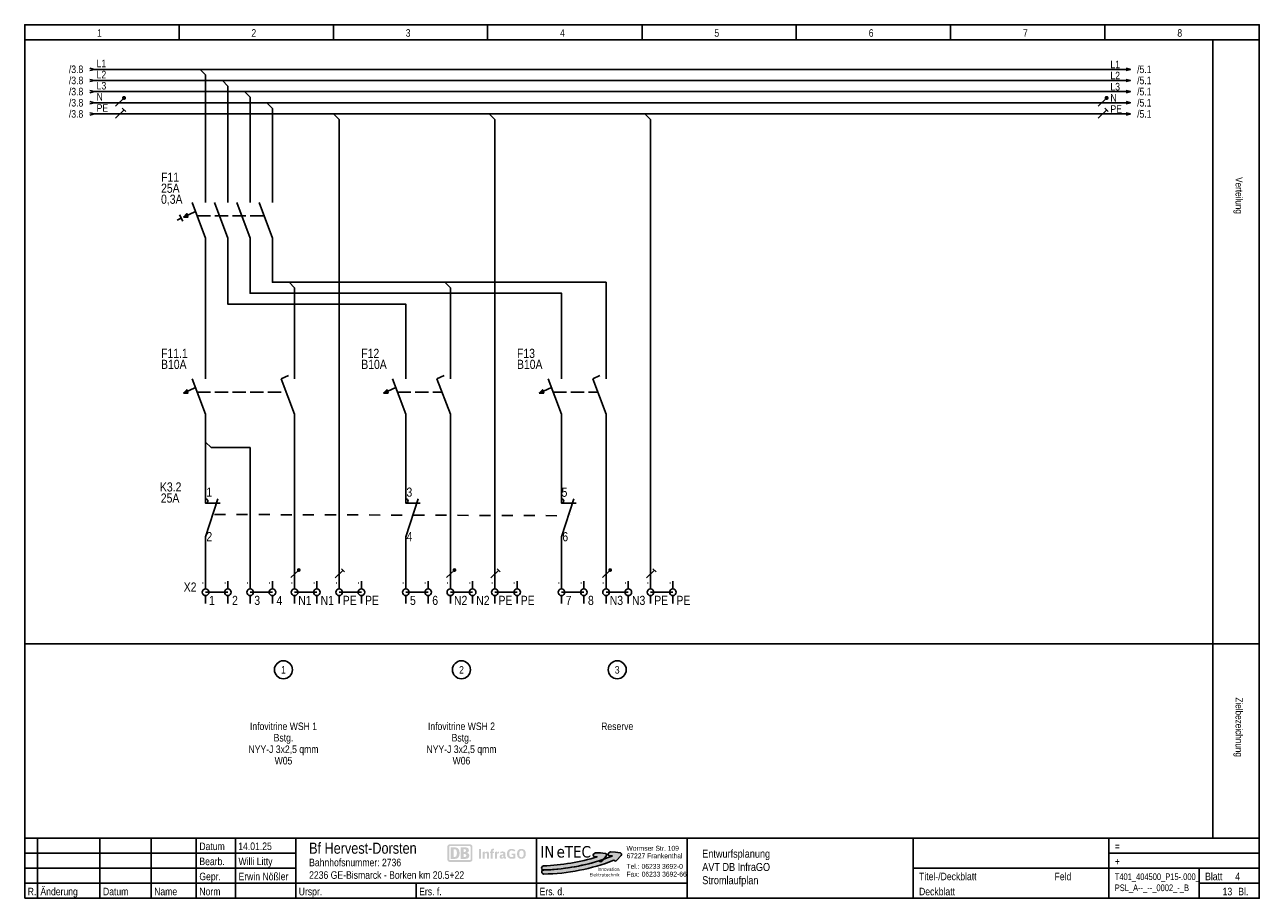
# Model space of a CAD drawing. Header units: millimetres. Extents: x 0 to 4233, y 0 to 198.
# Tile 5 of 18: x 988 to 1268, y 0 to 198. Entities that reach past the tile are written whole.
import ezdxf
from ezdxf.enums import TextEntityAlignment as Align

# ---------------------------------------------------------------- set-up
doc = ezdxf.new("R2010")
doc.units = ezdxf.units.MM
for name, pattern in [('Solid', [0]), ('Strich', [4, 3, -1]), ('Strich 2', [2, 1, -1])]:
    doc.linetypes.add(name, pattern=pattern)
for name, color, linetype in [('EPLGRAFIC', 7, 'Continuous'), ('EPLPLOTFRAME', 7, 'Continuous'), ('LAYER-01', 7, 'Continuous'), ('XYYY_00004---_Plankopf', 7, 'Continuous')]:
    doc.layers.add(name, color=color, linetype=linetype)
doc.layers.add('Standard', color=7, linetype='Continuous', true_color=0x000000)
doc.styles.add('AN', font='ARIALN.TTF')
doc.styles.add('Logo', font='tahoma.ttf')
doc.styles.add('Logo-fett', font='tahomabd.ttf')

# ---------------------------------------------------------------- blocks, each defined once
blk = doc.blocks.new('Logo Inetec')
for color, points in [(90, [(43.67, 12.55, 0.344615), (43.74, 13.78), (43.52, 14.09, 0.217244), (42.81, 14.52), (39.7, 14.86), (36.18, 14.99), (34.94, 14.24, 0.444088), (34.66, 12.78), (35.03, 12.29), (37.28, 12.18, -0.342215), (37.37, 12.1, -0.063568), (-0.16, 5.73, 0.983458), (-0.06, 2.84, 0.065458), (38.52, 9.23), (39.19, 8.78, 0.373877), (40.5, 8.96)]), (170, [(54.12, 12.99, 0.344615), (54.21, 14.22), (54, 14.53, 0.217244), (53.29, 14.97), (50.19, 15.35), (46.67, 15.53), (45.41, 14.78, 0.444088), (45.11, 13.33), (45.48, 12.84), (47.73, 12.7, -0.397051), (47.82, 12.6, -0.087945), (-0.06, 2.9, 0.983458), (0.01, 0, 0.089874), (48.96, 9.71), (49.6, 9.28, 0.373877), (50.9, 9.44)])]:
    blk.add_hatch(color=color).paths.add_polyline_path(points)
at = {"color": 90}
blk.add_lwpolyline([(37.38, 12.09, 0.397051), (37.28, 12.18), (35.03, 12.29), (34.66, 12.78, -0.444088), (34.94, 14.24), (36.18, 14.99), (39.7, 14.86), (42.81, 14.52, -0.217244), (43.52, 14.09), (43.74, 13.78, -0.344615), (43.67, 12.55), (40.5, 8.96, -0.373877), (39.19, 8.78), (38.52, 9.23, -0.065458), (-0.06, 2.84, -0.983458), (-0.16, 5.73, 0.063568), (37.37, 12.1)], format="xyb", dxfattribs=at)
at = {"color": 170}
blk.add_lwpolyline([(47.82, 12.6, -0.087945), (-0.06, 2.9, 0.983458), (0.01, 0, 0.089874), (48.96, 9.71), (49.6, 9.28, 0.373877), (50.9, 9.44), (54.12, 12.99, 0.344615), (54.21, 14.22), (54, 14.53, 0.217244), (53.29, 14.97), (50.19, 15.35), (46.67, 15.53), (45.41, 14.78, 0.444088), (45.11, 13.33), (45.48, 12.84), (47.73, 12.7, -0.397051)], format="xyb", close=True, dxfattribs=at)
at = {"style": 'Logo'}
for s, p in [('IN', (-2.42, 11.6)), ('TEC', (14.64, 11.6))]:
    blk.add_text(s, height=8, dxfattribs=at).set_placement(p)
at = {"color": 20, "style": 'Logo'}
blk.add_text('e', height=8, dxfattribs=at).set_placement((8.93, 11.6))
at = {"lineweight": 0, "style": 'AN', "width": 1.1}
for s, p in [('Wormser Str. 109', (57.77, 16.36)), ('67227 Frankenthal', (57.9, 11.09)), ('Tel.:', (57.84, 3.71)), ('Fax:', (57.79, -1.72)), ('06233 3692-0', (68.34, 3.71)), ('06233 3692-66', (68.42, -1.72))]:
    blk.add_text(s, height=3.4, dxfattribs=at).set_placement(p)
at = {"style": 'Logo-fett'}
for s, p in [('Elektrotechnik', (52.94, -1.64)), ('Elektrotechnik', (52.94, -1.64)), ('Innovation', (52.94, 2.27)), ('Innovation', (52.94, 2.27))]:
    blk.add_text(s, height=2.36, dxfattribs=at).set_placement(p, align=Align.RIGHT)

msp = doc.modelspace()

# ---------------------------------------------------------------- hatches: boundary and pattern name
at = {"layer": 'XYYY_00004---_Plankopf'}
h = msp.add_hatch(color=10, dxfattribs=at)
edge = h.paths.add_edge_path()
edge.add_spline(control_points=[(1089.2, 12.21), (1089.2, 12.21), (1084.66, 12.21), (1084.66, 12.21), (1084.34, 12.21), (1084.08, 11.96), (1084.08, 11.64), (1084.08, 11.64), (1084.08, 8.8), (1084.08, 8.8), (1084.08, 8.49), (1084.34, 8.23), (1084.66, 8.23), (1084.66, 8.23), (1089.2, 8.23), (1089.2, 8.23), (1089.51, 8.23), (1089.77, 8.49), (1089.77, 8.8), (1089.77, 8.8), (1089.77, 11.64), (1089.77, 11.64), (1089.77, 11.96), (1089.51, 12.21), (1089.2, 12.21)], knot_values=[0, 0, 0, 0, 1, 1, 1, 2, 2, 2, 3, 3, 3, 4, 4, 4, 5, 5, 5, 6, 6, 6, 7, 7, 7, 8, 8, 8, 8], degree=3, periodic=0)
edge = h.paths.add_edge_path(flags=17)
edge.add_spline(control_points=[(1089.35, 8.8), (1089.35, 8.71), (1089.29, 8.64), (1089.2, 8.64), (1089.2, 8.64), (1084.66, 8.64), (1084.66, 8.64), (1084.57, 8.64), (1084.5, 8.71), (1084.5, 8.8), (1084.5, 8.8), (1084.5, 11.64), (1084.5, 11.64), (1084.5, 11.73), (1084.57, 11.81), (1084.66, 11.81), (1084.66, 11.81), (1089.2, 11.81), (1089.2, 11.81), (1089.29, 11.81), (1089.35, 11.73), (1089.35, 11.64), (1089.35, 11.64), (1089.35, 8.8), (1089.35, 8.8)], knot_values=[0, 0, 0, 0, 1, 1, 1, 2, 2, 2, 3, 3, 3, 4, 4, 4, 5, 5, 5, 6, 6, 6, 7, 7, 7, 8, 8, 8, 8], degree=3, periodic=0)
edge = h.paths.add_edge_path(flags=16)
edge.add_spline(control_points=[(1085.82, 8.92), (1085.82, 8.92), (1084.87, 8.92), (1084.87, 8.92), (1084.87, 8.92), (1084.87, 11.52), (1084.87, 11.52), (1084.87, 11.52), (1085.82, 11.52), (1085.82, 11.52), (1086.5, 11.52), (1086.86, 11.1), (1086.86, 10.23), (1086.86, 9.48), (1086.62, 8.93), (1085.82, 8.92)], knot_values=[0, 0, 0, 0, 1, 1, 1, 2, 2, 2, 3, 3, 3, 4, 4, 4, 5, 5, 5, 5], degree=3, periodic=0)
edge = h.paths.add_edge_path(flags=0)
edge.add_spline(control_points=[(1086.24, 10.18), (1086.24, 10.7), (1086.18, 11.11), (1085.62, 11.11), (1085.62, 11.11), (1085.49, 11.11), (1085.49, 11.11), (1085.49, 11.11), (1085.49, 9.34), (1085.49, 9.34), (1085.49, 9.34), (1085.71, 9.34), (1085.71, 9.34), (1086.04, 9.34), (1086.24, 9.61), (1086.24, 10.18)], knot_values=[0, 0, 0, 0, 1, 1, 1, 2, 2, 2, 3, 3, 3, 4, 4, 4, 5, 5, 5, 5], degree=3, periodic=0)
edge = h.paths.add_edge_path(flags=16)
edge.add_spline(control_points=[(1088.14, 8.92), (1088.14, 8.92), (1087.13, 8.92), (1087.13, 8.92), (1087.13, 8.92), (1087.13, 11.52), (1087.13, 11.52), (1087.13, 11.52), (1088.19, 11.52), (1088.19, 11.52), (1088.69, 11.52), (1088.96, 11.32), (1088.96, 10.83), (1088.96, 10.58), (1088.75, 10.4), (1088.52, 10.28), (1088.84, 10.19), (1089.06, 10), (1089.06, 9.67), (1089.06, 9.14), (1088.61, 8.92), (1088.14, 8.92)], knot_values=[0, 0, 0, 0, 1, 1, 1, 2, 2, 2, 3, 3, 3, 4, 4, 4, 5, 5, 5, 6, 6, 6, 7, 7, 7, 7], degree=3, periodic=0)
edge = h.paths.add_edge_path(flags=0)
edge.add_spline(control_points=[(1087.75, 10.49), (1087.75, 10.49), (1087.97, 10.49), (1087.97, 10.49), (1088.17, 10.49), (1088.32, 10.58), (1088.32, 10.81), (1088.32, 11.05), (1088.13, 11.12), (1087.93, 11.12), (1087.93, 11.12), (1087.75, 11.12), (1087.75, 11.12), (1087.75, 11.12), (1087.75, 10.49), (1087.75, 10.49)], knot_values=[0, 0, 0, 0, 1, 1, 1, 2, 2, 2, 3, 3, 3, 4, 4, 4, 5, 5, 5, 5], degree=3, periodic=0)
edge = h.paths.add_edge_path(flags=0)
edge.add_spline(control_points=[(1088.4, 9.69), (1088.4, 9.95), (1088.23, 10.01), (1087.98, 10.01), (1087.98, 10.01), (1087.75, 10.01), (1087.75, 10.01), (1087.75, 10.01), (1087.75, 9.34), (1087.75, 9.34), (1087.75, 9.34), (1087.97, 9.34), (1087.97, 9.34), (1088.2, 9.34), (1088.4, 9.41), (1088.4, 9.69)], knot_values=[0, 0, 0, 0, 1, 1, 1, 2, 2, 2, 3, 3, 3, 4, 4, 4, 5, 5, 5, 5], degree=3, periodic=0)
h = msp.add_hatch(color=256, dxfattribs=at)
h.dxf.hatch_style = 1
h.paths.add_polyline_path([(1101.78, 10.52), (1101.76, 10.6), (1101.73, 10.67), (1101.69, 10.74), (1101.65, 10.79), (1101.62, 10.84), (1101.58, 10.89), (1101.54, 10.93), (1101.5, 10.97), (1101.48, 10.98), (1101.45, 11), (1101.4, 11.03), (1101.35, 11.06), (1101.3, 11.09), (1101.24, 11.11), (1101.18, 11.13), (1101.12, 11.14), (1101.06, 11.16), (1100.99, 11.16), (1100.93, 11.17), (1100.86, 11.17), (1100.79, 11.17), (1100.73, 11.16), (1100.67, 11.16), (1100.61, 11.15), (1100.55, 11.13), (1100.49, 11.12), (1100.44, 11.1), (1100.39, 11.08), (1100.34, 11.05), (1100.3, 11.03), (1100.25, 11), (1100.21, 10.96), (1100.17, 10.93), (1100.13, 10.89), (1100.1, 10.85), (1100.06, 10.8), (1100.04, 10.77), (1100.03, 10.75), (1100.02, 10.74), (1100.01, 10.73), (1100, 10.7), (1100, 10.69), (1099.99, 10.69), (1099.99, 10.68), (1099.99, 10.68), (1099.98, 10.66), (1099.97, 10.64), (1099.96, 10.61), (1099.94, 10.57), (1099.93, 10.54), (1099.93, 10.52), (1099.92, 10.48), (1099.9, 10.44), (1099.89, 10.39), (1099.89, 10.34), (1099.88, 10.31), (1099.88, 10.28), (1099.87, 10.25), (1099.87, 10.23), (1099.87, 10.21), (1099.87, 10.18), (1099.87, 10.16), (1099.87, 10.16), (1099.87, 10.14), (1099.87, 10.12), (1099.87, 10.11), (1099.87, 10.11), (1099.87, 10.1), (1099.87, 10.07), (1099.87, 10.02), (1099.87, 9.97), (1099.87, 9.9), (1099.88, 9.84), (1099.88, 9.81), (1099.89, 9.77), (1099.89, 9.73), (1099.9, 9.71), (1099.9, 9.68), (1099.91, 9.64), (1099.91, 9.63), (1099.93, 9.59), (1099.94, 9.54), (1099.96, 9.5), (1099.98, 9.46), (1100, 9.42), (1100, 9.4), (1100.01, 9.4), (1100.02, 9.38), (1100.02, 9.37), (1100.05, 9.33), (1100.06, 9.32), (1100.06, 9.31), (1100.08, 9.29), (1100.09, 9.27), (1100.1, 9.26), (1100.12, 9.24), (1100.13, 9.22), (1100.17, 9.19), (1100.22, 9.15), (1100.26, 9.11), (1100.31, 9.08), (1100.36, 9.05), (1100.41, 9.03), (1100.47, 9), (1100.53, 8.99), (1100.59, 8.97), (1100.65, 8.96), (1100.72, 8.95), (1100.78, 8.94), (1100.85, 8.94), (1100.94, 8.95), (1101.02, 8.95), (1101.1, 8.97), (1101.18, 8.98), (1101.25, 9.01), (1101.32, 9.03), (1101.38, 9.07), (1101.44, 9.1), (1101.5, 9.15), (1101.56, 9.2), (1101.61, 9.26), (1101.66, 9.32), (1101.7, 9.39), (1101.73, 9.46), (1101.77, 9.54), (1101.78, 9.57), (1101.78, 9.59), (1101.79, 9.6), (1101.79, 9.61), (1101.79, 9.62), (1101.81, 9.66), (1101.82, 9.71), (1101.82, 9.74), (1101.82, 9.76), (1101.83, 9.78), (1101.83, 9.81), (1101.84, 9.88), (1101.84, 9.88), (1101.84, 9.88), (1101.84, 9.88), (1101.84, 9.89), (1101.84, 9.89), (1101.84, 9.9), (1101.84, 9.92), (1101.84, 9.93), (1101.84, 9.94), (1101.84, 9.99), (1101.84, 10.06), (1101.84, 10.16), (1101.84, 10.26), (1101.82, 10.35), (1101.81, 10.44)])
h.paths.add_polyline_path([(1100.4, 10.43), (1100.4, 10.45), (1100.4, 10.46), (1100.4, 10.47), (1100.41, 10.48), (1100.41, 10.49), (1100.42, 10.52), (1100.42, 10.52), (1100.42, 10.54), (1100.43, 10.54), (1100.43, 10.56), (1100.43, 10.57), (1100.44, 10.58), (1100.44, 10.59), (1100.45, 10.6), (1100.46, 10.61), (1100.48, 10.64), (1100.49, 10.66), (1100.5, 10.68), (1100.51, 10.69), (1100.53, 10.71), (1100.56, 10.73), (1100.57, 10.74), (1100.58, 10.74), (1100.6, 10.76), (1100.63, 10.77), (1100.66, 10.79), (1100.69, 10.8), (1100.72, 10.8), (1100.75, 10.81), (1100.78, 10.81), (1100.82, 10.82), (1100.86, 10.82), (1100.89, 10.82), (1100.93, 10.81), (1100.96, 10.81), (1100.99, 10.8), (1101.02, 10.8), (1101.05, 10.79), (1101.08, 10.77), (1101.11, 10.76), (1101.13, 10.74), (1101.16, 10.73), (1101.18, 10.71), (1101.19, 10.69), (1101.2, 10.69), (1101.21, 10.68), (1101.22, 10.66), (1101.24, 10.64), (1101.25, 10.61), (1101.26, 10.59), (1101.27, 10.59), (1101.27, 10.58), (1101.28, 10.57), (1101.28, 10.56), (1101.29, 10.54), (1101.29, 10.52), (1101.3, 10.49), (1101.31, 10.48), (1101.31, 10.47), (1101.31, 10.45), (1101.32, 10.43), (1101.32, 10.41), (1101.32, 10.39), (1101.33, 10.37), (1101.33, 10.36), (1101.33, 10.35), (1101.33, 10.31), (1101.33, 10.29), (1101.34, 10.28), (1101.34, 10.26), (1101.34, 10.25), (1101.34, 10.23), (1101.34, 10.22), (1101.34, 10.21), (1101.34, 10.19), (1101.34, 10.18), (1101.34, 10.16), (1101.34, 10.15), (1101.34, 10.14), (1101.34, 10.11), (1101.34, 10.1), (1101.34, 10.09), (1101.34, 10.07), (1101.34, 10.07), (1101.34, 10.05), (1101.34, 10.01), (1101.34, 9.97), (1101.34, 9.94), (1101.34, 9.92), (1101.34, 9.87), (1101.33, 9.83), (1101.33, 9.82), (1101.33, 9.79), (1101.33, 9.75), (1101.32, 9.71), (1101.31, 9.68), (1101.31, 9.65), (1101.3, 9.61), (1101.29, 9.59), (1101.28, 9.56), (1101.27, 9.53), (1101.26, 9.51), (1101.25, 9.49), (1101.23, 9.47), (1101.22, 9.46), (1101.21, 9.44), (1101.21, 9.43), (1101.2, 9.42), (1101.18, 9.41), (1101.16, 9.39), (1101.14, 9.37), (1101.11, 9.36), (1101.09, 9.34), (1101.06, 9.33), (1101.04, 9.32), (1101.01, 9.31), (1100.98, 9.31), (1100.95, 9.3), (1100.92, 9.3), (1100.89, 9.3), (1100.86, 9.3), (1100.82, 9.3), (1100.79, 9.3), (1100.76, 9.3), (1100.73, 9.31), (1100.7, 9.31), (1100.67, 9.32), (1100.65, 9.33), (1100.62, 9.34), (1100.6, 9.36), (1100.57, 9.37), (1100.56, 9.39), (1100.53, 9.41), (1100.51, 9.42), (1100.51, 9.43), (1100.5, 9.44), (1100.49, 9.46), (1100.48, 9.47), (1100.46, 9.49), (1100.45, 9.51), (1100.44, 9.53), (1100.43, 9.56), (1100.42, 9.59), (1100.41, 9.61), (1100.4, 9.65), (1100.4, 9.68), (1100.39, 9.71), (1100.39, 9.75), (1100.38, 9.79), (1100.38, 9.82), (1100.38, 9.83), (1100.37, 9.87), (1100.37, 9.92), (1100.37, 9.94), (1100.37, 9.97), (1100.37, 10.01), (1100.37, 10.05), (1100.37, 10.07), (1100.37, 10.07), (1100.37, 10.09), (1100.37, 10.1), (1100.37, 10.11), (1100.37, 10.14), (1100.37, 10.15), (1100.37, 10.16), (1100.37, 10.18), (1100.37, 10.19), (1100.37, 10.21), (1100.37, 10.22), (1100.37, 10.23), (1100.37, 10.25), (1100.37, 10.26), (1100.38, 10.28), (1100.38, 10.29), (1100.38, 10.31), (1100.38, 10.35), (1100.38, 10.36), (1100.39, 10.37), (1100.39, 10.39), (1100.39, 10.41), (1100.39, 10.42)], flags=16)
h.paths.add_polyline_path([(1099.49, 10.12), (1098.66, 10.12), (1098.66, 9.76), (1099.04, 9.76), (1099.04, 9.34), (1098.97, 9.33), (1098.89, 9.32), (1098.82, 9.31), (1098.74, 9.31), (1098.68, 9.31), (1098.63, 9.31), (1098.58, 9.32), (1098.53, 9.33), (1098.51, 9.33), (1098.48, 9.34), (1098.44, 9.36), (1098.4, 9.37), (1098.36, 9.39), (1098.32, 9.42), (1098.29, 9.44), (1098.26, 9.47), (1098.23, 9.5), (1098.2, 9.54), (1098.18, 9.57), (1098.16, 9.61), (1098.15, 9.65), (1098.13, 9.69), (1098.12, 9.73), (1098.11, 9.78), (1098.11, 9.83), (1098.1, 9.89), (1098.1, 9.94), (1098.09, 10), (1098.09, 10.06), (1098.09, 10.1), (1098.1, 10.22), (1098.11, 10.3), (1098.12, 10.35), (1098.13, 10.41), (1098.14, 10.46), (1098.15, 10.49), (1098.17, 10.54), (1098.18, 10.57), (1098.19, 10.58), (1098.2, 10.59), (1098.21, 10.61), (1098.23, 10.64), (1098.25, 10.66), (1098.27, 10.68), (1098.3, 10.7), (1098.32, 10.72), (1098.35, 10.74), (1098.37, 10.76), (1098.4, 10.77), (1098.43, 10.78), (1098.46, 10.79), (1098.49, 10.8), (1098.53, 10.81), (1098.56, 10.81), (1098.59, 10.82), (1098.63, 10.82), (1098.67, 10.82), (1098.73, 10.82), (1098.78, 10.81), (1098.84, 10.8), (1098.89, 10.79), (1098.93, 10.77), (1098.98, 10.75), (1099.02, 10.72), (1099.05, 10.69), (1099.07, 10.68), (1099.07, 10.67), (1099.08, 10.67), (1099.1, 10.65), (1099.13, 10.61), (1099.15, 10.57), (1099.16, 10.56), (1099.16, 10.55), (1099.47, 10.81), (1099.43, 10.85), (1099.4, 10.89), (1099.36, 10.93), (1099.32, 10.97), (1099.28, 11), (1099.23, 11.03), (1099.18, 11.06), (1099.13, 11.08), (1099.08, 11.1), (1099.02, 11.12), (1098.97, 11.14), (1098.91, 11.15), (1098.84, 11.16), (1098.78, 11.17), (1098.71, 11.17), (1098.64, 11.17), (1098.57, 11.17), (1098.5, 11.17), (1098.44, 11.16), (1098.37, 11.15), (1098.31, 11.14), (1098.25, 11.12), (1098.19, 11.1), (1098.14, 11.08), (1098.1, 11.06), (1098.06, 11.04), (1098.02, 11.02), (1097.99, 11), (1097.96, 10.97), (1097.92, 10.94), (1097.89, 10.91), (1097.86, 10.89), (1097.86, 10.88), (1097.85, 10.87), (1097.83, 10.86), (1097.83, 10.85), (1097.82, 10.85), (1097.82, 10.83), (1097.81, 10.82), (1097.8, 10.81), (1097.78, 10.79), (1097.77, 10.78), (1097.76, 10.75), (1097.74, 10.73), (1097.73, 10.71), (1097.72, 10.68), (1097.71, 10.68), (1097.71, 10.67), (1097.69, 10.63), (1097.67, 10.59), (1097.66, 10.56), (1097.65, 10.52), (1097.64, 10.48), (1097.63, 10.45), (1097.62, 10.39), (1097.61, 10.35), (1097.61, 10.3), (1097.6, 10.19), (1097.59, 10.08), (1097.59, 10.07), (1097.6, 9.89), (1097.61, 9.79), (1097.62, 9.71), (1097.63, 9.63), (1097.65, 9.57), (1097.68, 9.5), (1097.7, 9.44), (1097.74, 9.39), (1097.77, 9.33), (1097.81, 9.28), (1097.85, 9.24), (1097.91, 9.19), (1097.91, 9.18), (1097.92, 9.18), (1097.94, 9.16), (1097.94, 9.16), (1097.95, 9.15), (1097.96, 9.15), (1097.97, 9.14), (1097.97, 9.14), (1097.99, 9.13), (1098, 9.12), (1098.02, 9.11), (1098.04, 9.1), (1098.07, 9.08), (1098.11, 9.06), (1098.15, 9.05), (1098.16, 9.04), (1098.19, 9.03), (1098.21, 9.02), (1098.24, 9.01), (1098.28, 9), (1098.3, 9), (1098.32, 8.99), (1098.37, 8.98), (1098.42, 8.97), (1098.47, 8.96), (1098.52, 8.96), (1098.57, 8.95), (1098.62, 8.95), (1098.67, 8.95), (1098.73, 8.95), (1098.83, 8.95), (1098.92, 8.95), (1099.02, 8.97), (1099.12, 8.98), (1099.21, 9), (1099.31, 9.03), (1099.4, 9.06), (1099.49, 9.09)])
h.paths.add_polyline_path([(1097.22, 10.01), (1097.22, 10.08), (1097.22, 10.14), (1097.21, 10.2), (1097.19, 10.25), (1097.17, 10.31), (1097.15, 10.35), (1097.13, 10.39), (1097.1, 10.43), (1097.08, 10.45), (1097.06, 10.47), (1097.03, 10.49), (1097.01, 10.5), (1096.98, 10.52), (1096.96, 10.53), (1096.93, 10.54), (1096.9, 10.55), (1096.86, 10.56), (1096.83, 10.57), (1096.79, 10.58), (1096.75, 10.58), (1096.71, 10.59), (1096.67, 10.59), (1096.63, 10.59), (1096.59, 10.59), (1096.52, 10.59), (1096.45, 10.59), (1096.38, 10.58), (1096.31, 10.57), (1096.24, 10.55), (1096.18, 10.53), (1096.11, 10.51), (1096.04, 10.49), (1096.04, 10.14), (1096.06, 10.15), (1096.1, 10.16), (1096.13, 10.17), (1096.19, 10.19), (1096.21, 10.19), (1096.23, 10.2), (1096.31, 10.22), (1096.39, 10.23), (1096.46, 10.24), (1096.53, 10.24), (1096.57, 10.24), (1096.6, 10.24), (1096.63, 10.23), (1096.65, 10.23), (1096.68, 10.22), (1096.7, 10.21), (1096.72, 10.2), (1096.73, 10.18), (1096.75, 10.17), (1096.76, 10.15), (1096.76, 10.13), (1096.77, 10.11), (1096.78, 10.08), (1096.78, 10.06), (1096.78, 10.03), (1096.78, 10), (1096.78, 9.93), (1096.75, 9.93), (1096.7, 9.92), (1096.62, 9.92), (1096.54, 9.91), (1096.45, 9.9), (1096.42, 9.9), (1096.4, 9.9), (1096.37, 9.89), (1096.35, 9.89), (1096.33, 9.88), (1096.31, 9.88), (1096.27, 9.87), (1096.23, 9.86), (1096.19, 9.84), (1096.16, 9.83), (1096.13, 9.81), (1096.1, 9.79), (1096.07, 9.77), (1096.05, 9.75), (1096.02, 9.71), (1096, 9.68), (1095.98, 9.64), (1095.97, 9.6), (1095.95, 9.56), (1095.95, 9.51), (1095.94, 9.46), (1095.94, 9.41), (1095.94, 9.36), (1095.94, 9.31), (1095.95, 9.27), (1095.96, 9.22), (1095.98, 9.18), (1095.99, 9.15), (1096.01, 9.11), (1096.04, 9.08), (1096.07, 9.05), (1096.1, 9.02), (1096.14, 9), (1096.18, 8.98), (1096.22, 8.97), (1096.27, 8.96), (1096.32, 8.95), (1096.37, 8.95), (1096.4, 8.95), (1096.44, 8.95), (1096.47, 8.96), (1096.5, 8.96), (1096.53, 8.97), (1096.56, 8.98), (1096.59, 8.99), (1096.61, 9.01), (1096.64, 9.02), (1096.67, 9.04), (1096.69, 9.06), (1096.72, 9.08), (1096.74, 9.11), (1096.76, 9.13), (1096.79, 9.16), (1096.81, 9.19), (1096.82, 9.17), (1096.83, 9.15), (1096.84, 9.13), (1096.85, 9.11), (1096.86, 9.09), (1096.87, 9.07), (1096.88, 9.06), (1096.9, 9.05), (1096.92, 9.03), (1096.94, 9.01), (1096.97, 9), (1097, 8.99), (1097.03, 8.98), (1097.07, 8.97), (1097.1, 8.97), (1097.14, 8.97), (1097.17, 8.97), (1097.2, 8.97), (1097.23, 8.97), (1097.26, 8.98), (1097.29, 8.98), (1097.31, 8.99), (1097.34, 9), (1097.36, 9.01), (1097.36, 9.29), (1097.34, 9.29), (1097.32, 9.29), (1097.3, 9.29), (1097.28, 9.29), (1097.26, 9.3), (1097.25, 9.32), (1097.24, 9.33), (1097.23, 9.35), (1097.23, 9.37), (1097.22, 9.4)])
h.paths.add_polyline_path([(1096.37, 9.49), (1096.37, 9.49), (1096.37, 9.5)], flags=0)
h.paths.add_polyline_path([(1096.79, 9.36), (1096.75, 9.34), (1096.72, 9.31), (1096.69, 9.29), (1096.66, 9.27), (1096.63, 9.26), (1096.6, 9.25), (1096.57, 9.25), (1096.54, 9.24), (1096.52, 9.24), (1096.5, 9.25), (1096.48, 9.25), (1096.47, 9.26), (1096.45, 9.26), (1096.44, 9.27), (1096.42, 9.28), (1096.41, 9.29), (1096.4, 9.3), (1096.39, 9.32), (1096.39, 9.34), (1096.38, 9.36), (1096.38, 9.38), (1096.37, 9.4), (1096.37, 9.43), (1096.37, 9.46), (1096.37, 9.49), (1096.37, 9.49), (1096.37, 9.49), (1096.37, 9.49), (1096.37, 9.49), (1096.37, 9.49), (1096.37, 9.51), (1096.38, 9.53), (1096.38, 9.55), (1096.39, 9.57), (1096.4, 9.58), (1096.41, 9.59), (1096.43, 9.6), (1096.44, 9.61), (1096.46, 9.62), (1096.48, 9.63), (1096.5, 9.64), (1096.52, 9.64), (1096.54, 9.64), (1096.58, 9.65), (1096.61, 9.65), (1096.64, 9.66), (1096.65, 9.66), (1096.68, 9.66), (1096.7, 9.66), (1096.74, 9.67), (1096.78, 9.67)], flags=16)
h.paths.add_polyline_path([(1095.32, 10.08), (1095.35, 10.09), (1095.37, 10.1), (1095.4, 10.11), (1095.43, 10.12), (1095.48, 10.13), (1095.5, 10.14), (1095.53, 10.15), (1095.56, 10.15), (1095.59, 10.16), (1095.62, 10.16), (1095.64, 10.17), (1095.68, 10.17), (1095.7, 10.17), (1095.75, 10.18), (1095.75, 10.58), (1095.72, 10.58), (1095.69, 10.57), (1095.66, 10.56), (1095.63, 10.55), (1095.6, 10.54), (1095.57, 10.52), (1095.54, 10.51), (1095.51, 10.49), (1095.49, 10.47), (1095.47, 10.45), (1095.44, 10.43), (1095.42, 10.4), (1095.39, 10.37), (1095.36, 10.33), (1095.32, 10.29), (1095.32, 10.59), (1095.23, 10.59), (1095.2, 10.57), (1095.17, 10.56), (1095.13, 10.54), (1095.09, 10.53), (1095.07, 10.52), (1095.05, 10.52), (1095.04, 10.52), (1095.02, 10.51), (1095.02, 10.51), (1095, 10.51), (1094.94, 10.5), (1094.88, 10.5), (1094.88, 8.99), (1095.32, 8.99)])
h.paths.add_polyline_path([(1094.61, 10.55), (1094.36, 10.55), (1094.36, 10.67), (1094.36, 10.71), (1094.36, 10.74), (1094.37, 10.76), (1094.37, 10.78), (1094.39, 10.82), (1094.4, 10.84), (1094.42, 10.85), (1094.43, 10.87), (1094.45, 10.88), (1094.47, 10.89), (1094.5, 10.89), (1094.52, 10.9), (1094.55, 10.9), (1094.6, 10.89), (1094.64, 10.89), (1094.64, 11.21), (1094.47, 11.21), (1094.41, 11.2), (1094.34, 11.2), (1094.29, 11.19), (1094.23, 11.17), (1094.18, 11.15), (1094.14, 11.12), (1094.1, 11.09), (1094.06, 11.06), (1094.03, 11.02), (1094, 10.98), (1093.98, 10.93), (1093.96, 10.87), (1093.94, 10.82), (1093.93, 10.75), (1093.93, 10.71), (1093.93, 10.69), (1093.93, 10.66), (1093.92, 10.62), (1093.92, 10.55), (1093.77, 10.55), (1093.77, 10.24), (1093.92, 10.24), (1093.92, 8.99), (1094.36, 8.99), (1094.36, 10.23), (1094.61, 10.23)])
h.paths.add_polyline_path([(1093.48, 10.24), (1093.47, 10.28), (1093.46, 10.32), (1093.45, 10.36), (1093.43, 10.39), (1093.41, 10.42), (1093.39, 10.46), (1093.35, 10.49), (1093.32, 10.52), (1093.28, 10.54), (1093.24, 10.56), (1093.19, 10.57), (1093.14, 10.58), (1093.12, 10.58), (1093.08, 10.58), (1093.05, 10.58), (1093.01, 10.58), (1092.98, 10.57), (1092.94, 10.57), (1092.91, 10.56), (1092.88, 10.55), (1092.84, 10.53), (1092.81, 10.52), (1092.75, 10.49), (1092.7, 10.45), (1092.65, 10.41), (1092.61, 10.38), (1092.58, 10.35), (1092.55, 10.32), (1092.55, 10.59), (1092.45, 10.59), (1092.44, 10.58), (1092.43, 10.57), (1092.4, 10.56), (1092.38, 10.55), (1092.36, 10.54), (1092.34, 10.53), (1092.32, 10.53), (1092.31, 10.52), (1092.28, 10.52), (1092.27, 10.52), (1092.25, 10.51), (1092.22, 10.51), (1092.17, 10.5), (1092.11, 10.5), (1092.11, 8.99), (1092.55, 8.99), (1092.55, 10.12), (1092.59, 10.14), (1092.63, 10.16), (1092.66, 10.17), (1092.71, 10.2), (1092.76, 10.21), (1092.81, 10.22), (1092.85, 10.22), (1092.88, 10.22), (1092.9, 10.22), (1092.92, 10.21), (1092.94, 10.21), (1092.96, 10.2), (1092.97, 10.19), (1092.99, 10.18), (1093, 10.17), (1093.01, 10.15), (1093.02, 10.14), (1093.03, 10.12), (1093.04, 10.1), (1093.04, 10.08), (1093.05, 10.06), (1093.05, 10.04), (1093.05, 10.01), (1093.05, 8.99), (1093.49, 8.99), (1093.49, 10.11), (1093.49, 10.15), (1093.48, 10.2)])
h.paths.add_polyline_path([(1091.73, 11.13), (1091.25, 11.13), (1091.25, 8.99), (1091.73, 8.99)])

# ---------------------------------------------------------------- linework, layer by layer
at = {"color": 10}
for centre in [(1046.99, 51.7), (1087.28, 51.7), (1122.53, 51.7)]:
    msp.add_circle(centre, 2.04, dxfattribs=at)
at = {"layer": 'EPLPLOTFRAME', "color": 3}
for p, q in [((1023.34, 197.67), (1023.34, 194.27)), ((1058.28, 197.67), (1058.28, 194.27)), ((1093.21, 197.67), (1093.21, 194.27)), ((1128.15, 197.67), (1128.15, 194.27)), ((1163.08, 194.27), (1163.08, 197.67)), ((1198.01, 194.27), (1198.01, 197.67)), ((1232.95, 194.27), (1232.95, 197.67)), ((988.41, 194.27), (1267.88, 194.27)), ((988.41, 13.63), (1267.88, 13.63)), ((991.29, 0), (991.29, 13.63)), ((1005.45, 0), (1005.45, 13.63)), ((1017.04, 0), (1017.04, 13.63)), ((1027.26, 0), (1027.26, 13.63)), ((1036.12, 0), (1036.12, 13.63)), ((1049.76, 0), (1049.76, 13.63)), ((1104.29, 0), (1104.29, 13.63)), ((1138.37, 0), (1138.37, 13.63)), ((1189.49, 0), (1189.49, 13.63)), ((1233.8, 13.63), (1233.8, 6.82)), ((988.41, 10.22), (1049.76, 10.22)), ((1267.88, 10.22), (1233.8, 10.22)), ((988.41, 6.82), (1049.76, 6.82)), ((1189.49, 6.82), (1267.88, 6.82)), ((1233.8, 0), (1233.8, 6.82)), ((1254.25, 0), (1254.25, 6.82)), ((988.41, 3.41), (1138.37, 3.41)), ((1077.02, 0), (1077.02, 3.41)), ((1254.25, 3.41), (1267.88, 3.41))]:
    msp.add_line(p, q, dxfattribs=at)
msp.add_lwpolyline([(988.41, 0), (988.41, 197.67), (1267.88, 197.67), (1267.88, 0), (988.41, 0)], close=True, dxfattribs=at)
at = {"layer": 'LAYER-01'}
for p, q in [((1257.38, 194.27), (1257.38, 13.63)), ((988.41, 57.57), (1267.88, 57.57))]:
    msp.add_line(p, q, dxfattribs=at)
at = {"layer": 'LAYER-01', "color": 10, "linetype": 'Solid'}
for p, q in [((1004.19, 187.57), (1015.54, 187.57)), ((1015.54, 187.57), (1238.72, 187.57)), ((1004.19, 185.05), (1020.58, 185.05)), ((1020.58, 185.05), (1238.72, 185.05)), ((1004.19, 182.53), (1025.63, 182.53)), ((1025.63, 182.53), (1238.72, 182.53)), ((1004.19, 180), (1030.67, 180)), ((1030.67, 180), (1238.72, 180)), ((1004.19, 177.48), (1161.8, 177.48)), ((1161.8, 177.48), (1234.93, 177.48)), ((1234.93, 177.48), (1238.72, 177.48)), ((1029.37, 69.24), (1034.41, 69.24)), ((1039.44, 69.24), (1044.48, 69.24)), ((1049.51, 69.24), (1054.55, 69.24)), ((1059.58, 69.24), (1064.62, 69.24)), ((1074.69, 69.24), (1079.73, 69.24)), ((1084.76, 69.24), (1089.8, 69.24)), ((1094.83, 69.24), (1099.87, 69.24)), ((1109.94, 69.24), (1114.97, 69.24)), ((1120.01, 69.24), (1125.05, 69.24)), ((1130.08, 69.24), (1135.12, 69.24))]:
    msp.add_line(p, q, dxfattribs=at)
at = {"layer": 'LAYER-01', "color": 10, "linetype": 'Solid', "ltscale": 5}
for p, q in [((1029.37, 186.31), (1029.37, 159.45)), ((1059.58, 176.24), (1059.58, 71.75)), ((1094.83, 176.24), (1094.83, 71.75)), ((1130.08, 176.24), (1130.08, 71.75)), ((1029.37, 149.38), (1029.37, 119.59)), ((1049.51, 138.15), (1049.51, 119.59)), ((1084.76, 138.15), (1084.76, 119.59)), ((1029.37, 109.52), (1029.37, 103.22)), ((1049.51, 109.52), (1049.51, 71.75)), ((1074.69, 109.52), (1074.69, 91.89)), ((1084.76, 109.52), (1084.76, 71.75)), ((1109.94, 109.52), (1109.94, 91.89)), ((1120.01, 109.52), (1120.01, 71.75)), ((1029.37, 100.71), (1029.37, 91.89)), ((1030.63, 101.97), (1038.18, 101.97)), ((1039.44, 100.71), (1039.44, 71.75)), ((1029.37, 81.82), (1029.37, 71.75)), ((1074.69, 81.82), (1074.69, 71.75)), ((1109.94, 81.82), (1109.94, 71.75))]:
    msp.add_line(p, q, dxfattribs=at)
at = {"layer": 'LAYER-01', "color": 10}
for p, q in [((1010.89, 181.1), (1008.95, 179.25)), ((1010.89, 181.1), (1008.95, 179.25)), ((1233.37, 181.1), (1231.43, 179.25)), ((1010.89, 178.41), (1008.95, 176.55)), ((1010.89, 178.41), (1008.95, 176.55)), ((1010.5, 178.78), (1011.28, 178.04)), ((1010.5, 178.78), (1011.28, 178.04)), ((1233.37, 178.41), (1231.43, 176.55)), ((1232.93, 178.78), (1233.7, 178.04)), ((1029.37, 157.44), (1029.37, 159.45)), ((1026.35, 157.44), (1029.37, 149.38)), ((1031.38, 157.44), (1034.41, 149.38)), ((1036.42, 157.44), (1039.44, 149.38)), ((1041.46, 157.44), (1044.48, 149.38)), ((1023.83, 153.93), (1022.96, 153.44)), ((1023.46, 154.62), (1024.2, 153.25)), ((1024.34, 154.16), (1027.1, 155.42)), ((1026.35, 117.58), (1029.37, 109.52)), ((1029.37, 117.58), (1029.37, 119.59)), ((1046.49, 117.58), (1048.1, 118.33)), ((1046.49, 117.58), (1049.51, 109.52)), ((1049.51, 117.58), (1049.51, 119.59)), ((1071.67, 117.58), (1074.69, 109.52)), ((1074.69, 117.58), (1074.69, 119.59)), ((1074.69, 117.58), (1074.69, 119.59)), ((1081.74, 117.58), (1083.34, 118.33)), ((1081.74, 117.58), (1084.76, 109.52)), ((1084.76, 117.58), (1084.76, 119.59)), ((1106.92, 117.58), (1109.94, 109.52)), ((1109.94, 117.58), (1109.94, 119.59)), ((1109.94, 117.58), (1109.94, 119.59)), ((1109.94, 117.58), (1109.94, 119.59)), ((1116.99, 117.58), (1118.59, 118.33)), ((1116.99, 117.58), (1120.01, 109.52)), ((1120.01, 117.58), (1120.01, 119.59)), ((1024.34, 114.3), (1027.1, 115.56)), ((1069.65, 114.3), (1072.42, 115.56)), ((1104.9, 114.3), (1107.67, 115.56)), ((1050.45, 74.28), (1048.68, 72.58)), ((1060.47, 74.22), (1058.7, 72.52)), ((1060.11, 74.55), (1060.82, 73.88)), ((1085.7, 74.28), (1083.92, 72.58)), ((1095.72, 74.22), (1093.94, 72.52)), ((1095.36, 74.55), (1096.07, 73.88)), ((1120.95, 74.28), (1119.17, 72.58)), ((1130.97, 74.22), (1129.19, 72.52)), ((1130.61, 74.55), (1131.32, 73.88)), ((1029.37, 71.75), (1029.37, 69.99)), ((1034.41, 71.75), (1034.41, 69.99)), ((1039.44, 71.75), (1039.44, 69.99)), ((1044.48, 71.75), (1044.48, 69.99)), ((1049.51, 71.75), (1049.51, 69.99)), ((1054.55, 71.75), (1054.55, 69.99)), ((1059.58, 71.75), (1059.58, 69.99)), ((1064.62, 71.75), (1064.62, 69.99)), ((1074.69, 71.75), (1074.69, 69.99)), ((1079.73, 71.75), (1079.73, 69.99)), ((1084.76, 71.75), (1084.76, 69.99)), ((1089.8, 71.75), (1089.8, 69.99)), ((1094.83, 71.75), (1094.83, 69.99)), ((1099.87, 71.75), (1099.87, 69.99)), ((1109.94, 71.75), (1109.94, 69.99)), ((1114.97, 71.75), (1114.97, 69.99)), ((1120.01, 71.75), (1120.01, 69.99)), ((1125.05, 71.75), (1125.05, 69.99)), ((1130.08, 71.75), (1130.08, 69.99)), ((1135.12, 71.75), (1135.12, 69.99)), ((1029.37, 68.48), (1029.37, 66.72)), ((1034.41, 68.48), (1034.41, 66.72)), ((1039.44, 68.48), (1039.44, 66.72)), ((1044.48, 68.48), (1044.48, 66.72)), ((1049.51, 68.48), (1049.51, 66.72)), ((1054.55, 68.48), (1054.55, 66.72)), ((1059.58, 68.48), (1059.58, 66.72)), ((1064.62, 68.48), (1064.62, 66.72)), ((1074.69, 68.48), (1074.69, 66.72)), ((1079.73, 68.48), (1079.73, 66.72)), ((1084.76, 68.48), (1084.76, 66.72)), ((1089.8, 68.48), (1089.8, 66.72)), ((1094.83, 68.48), (1094.83, 66.72)), ((1099.87, 68.48), (1099.87, 66.72)), ((1109.94, 68.48), (1109.94, 66.72)), ((1114.97, 68.48), (1114.97, 66.72)), ((1120.01, 68.48), (1120.01, 66.72)), ((1125.05, 68.48), (1125.05, 66.72)), ((1130.08, 68.48), (1130.08, 66.72)), ((1135.12, 68.48), (1135.12, 66.72))]:
    msp.add_line(p, q, dxfattribs=at)
at = {"layer": 'LAYER-01', "color": 10, "linetype": 'Strich'}
for p, q in [((1027.48, 154.42), (1042.59, 154.42)), ((1027.48, 114.55), (1047.62, 114.55)), ((1072.8, 114.55), (1082.87, 114.55)), ((1108.05, 114.55), (1118.12, 114.55))]:
    msp.add_line(p, q, dxfattribs=at)
at = {"layer": 'LAYER-01', "color": 10, "linetype": 'Strich 2', "ltscale": 2.5}
for p, q in [((1031.38, 86.86), (1111.47, 86.57)), ((1111.95, 86.86), (1111.95, 86.86))]:
    msp.add_line(p, q, dxfattribs=at)
at = {"layer": 'LAYER-01', "color": 10}
for points in [[(1029.37, 186.31), (1028.11, 187.57), (1029.37, 187.57), (1030.63, 187.57)], [(1034.41, 183.79), (1033.15, 185.05), (1034.41, 185.05), (1035.66, 185.05)], [(1039.44, 181.27), (1038.18, 182.53), (1039.44, 182.53), (1040.7, 182.53)], [(1044.48, 178.75), (1043.22, 180), (1044.48, 180), (1045.74, 180)], [(1059.58, 176.24), (1058.32, 177.5), (1059.58, 177.5), (1060.84, 177.5)], [(1094.83, 176.24), (1093.57, 177.5), (1094.83, 177.5), (1096.09, 177.5)], [(1130.08, 176.24), (1128.82, 177.5), (1130.08, 177.5), (1131.34, 177.5)], [(1024.34, 154.16), (1025.09, 154.92), (1025.34, 154.16), (1024.34, 154.16)], [(1049.51, 138.15), (1048.25, 139.41), (1049.51, 139.41), (1050.77, 139.41)], [(1084.76, 138.15), (1083.5, 139.41), (1084.76, 139.41), (1086.02, 139.41)], [(1024.34, 114.3), (1025.09, 115.06), (1025.34, 114.3), (1024.34, 114.3)], [(1069.65, 114.3), (1070.41, 115.06), (1070.66, 114.3), (1069.65, 114.3)], [(1104.9, 114.3), (1105.66, 115.06), (1105.91, 114.3), (1104.9, 114.3)], [(1029.37, 100.71), (1029.37, 103.22), (1030.63, 101.97)], [(1038.18, 101.97), (1039.44, 101.97), (1039.44, 100.71)], [(1029.37, 91.89), (1029.37, 89.38), (1032.64, 89.38)], [(1029.37, 81.82), (1032.14, 90.38)], [(1074.69, 91.89), (1074.69, 89.38), (1077.96, 89.38)], [(1074.69, 81.82), (1077.46, 90.38)], [(1109.94, 91.89), (1109.94, 89.38), (1113.21, 89.38)], [(1109.94, 81.82), (1112.71, 90.38)]]:
    msp.add_lwpolyline(points, dxfattribs=at)
at = {"layer": 'LAYER-01', "color": 10, "linetype": 'Solid', "ltscale": 5}
for points in [[(1034.41, 183.79), (1034.41, 157.44)], [(1039.44, 157.44), (1039.44, 181.27)], [(1044.48, 157.44), (1044.48, 178.75)], [(1034.41, 149.38), (1034.41, 134.42), (1074.69, 134.42), (1074.69, 119.59)], [(1039.44, 149.38), (1039.44, 136.91), (1109.94, 136.91), (1109.94, 119.59)], [(1044.48, 149.38), (1044.48, 139.41), (1120.01, 139.41), (1120.01, 119.59)]]:
    msp.add_lwpolyline(points, dxfattribs=at)
at = {"layer": 'LAYER-01', "color": 10}
for points, const_width in [([(1010.67, 181.15, 1), (1011.12, 181.06, 1)], 0.461), ([(1233.09, 181.15, 1), (1233.54, 181.06, 1)], 0.461), ([(1050.24, 74.32, 1), (1050.66, 74.24, 1)], 0.421), ([(1085.49, 74.32, 1), (1085.91, 74.24, 1)], 0.421), ([(1120.74, 74.32, 1), (1121.15, 74.24, 1)], 0.421)]:
    msp.add_lwpolyline(points, format="xyb", close=True, dxfattribs=dict(at, const_width=const_width))
for centre in [(1029.37, 69.24), (1034.41, 69.24), (1039.44, 69.24), (1044.48, 69.24), (1049.51, 69.24), (1054.55, 69.24), (1059.58, 69.24), (1064.62, 69.24), (1074.69, 69.24), (1079.73, 69.24), (1084.76, 69.24), (1089.8, 69.24), (1094.83, 69.24), (1099.87, 69.24), (1109.94, 69.24), (1114.97, 69.24), (1120.01, 69.24), (1125.05, 69.24), (1130.08, 69.24), (1135.12, 69.24)]:
    msp.add_circle(centre, 0.755, dxfattribs=at)
for centre, radius, start, end in [((1010.89, 181.1), 0.23, 169.1227, 349.1227), ((1010.89, 181.1), 0.23, 349.1227, 169.1227), ((1233.37, 181.1), 0.23, 169.1227, 349.1227), ((1233.37, 181.1), 0.23, 349.1227, 169.1227), ((1029.37, 89.88), 0.504, 270, 90), ((1074.69, 89.88), 0.504, 270, 90), ((1109.94, 89.88), 0.504, 270, 90)]:
    msp.add_arc(centre, radius, start, end, dxfattribs=at)
at = {"layer": 'Standard', "color": 10}
for points in [[(1003.18, 187.82), (1004.19, 187.57), (1003.18, 187.32)], [(1237.71, 187.82), (1238.72, 187.57), (1237.71, 187.32)], [(1003.18, 185.3), (1004.19, 185.05), (1003.18, 184.8)], [(1237.71, 185.3), (1238.72, 185.05), (1237.71, 184.8)], [(1003.18, 182.78), (1004.19, 182.53), (1003.18, 182.27)], [(1237.71, 182.78), (1238.72, 182.53), (1237.71, 182.27)], [(1003.18, 180.26), (1004.19, 180), (1003.18, 179.75)], [(1237.71, 180.26), (1238.72, 180), (1237.71, 179.75)], [(1003.18, 177.73), (1004.19, 177.48), (1003.18, 177.23)], [(1237.71, 177.73), (1238.72, 177.48), (1237.71, 177.23)]]:
    msp.add_lwpolyline(points, dxfattribs=at)

# ---------------------------------------------------------------- block references
at = {"layer": 'EPLGRAFIC', "xscale": 0.3237763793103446, "yscale": 0.3237763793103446, "zscale": 0.3237763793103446}
msp.add_blockref('Logo Inetec', (1105.92, 5.47), dxfattribs=at)

# ---------------------------------------------------------------- texts
at = {"color": 10, "style": 'AN'}
for s, p in [('1', (1046.99, 51.7)), ('2', (1087.28, 51.7)), ('3', (1122.53, 51.7))]:
    msp.add_text(s, height=1.7, dxfattribs=at).set_placement(p, align=Align.MIDDLE)
for s, height, p in [('Infovitrine WSH 1', 1.7041, (1046.99, 38.07)), ('Infovitrine WSH 2', 1.7041, (1087.28, 38.07)), ('Reserve', 1.704, (1122.53, 38.07)), ('Bstg.', 1.704, (1046.99, 35.48)), ('Bstg.', 1.704, (1087.28, 35.48)), ('NYY-J 3x2,5 qmm', 1.7041, (1046.99, 32.88)), ('NYY-J 3x2,5 qmm', 1.7041, (1087.28, 32.88)), ('W05', 1.704, (1046.99, 30.29)), ('W06', 1.704, (1087.28, 30.29))]:
    msp.add_text(s, height=height, dxfattribs=at).set_placement(p, align=Align.CENTER)
at = {"layer": 'EPLPLOTFRAME', "color": 3, "style": 'AN'}
for s, p in [('1', (1005.88, 194.95)), ('2', (1040.81, 194.95)), ('3', (1075.74, 194.95)), ('4', (1110.68, 194.95)), ('5', (1145.61, 194.95)), ('6', (1180.55, 194.95)), ('7', (1215.48, 194.95)), ('8', (1250.41, 194.95))]:
    msp.add_text(s, height=1.7, dxfattribs=at).set_placement(p, align=Align.RIGHT)
for s, height, p in [('Datum', 1.704, (1027.95, 10.91)), ('=', 1.7, (1235.16, 10.91)), ('Bearb.', 1.704, (1027.95, 7.5)), ('+', 1.7, (1235.16, 7.5)), ('Gepr.', 1.704, (1027.95, 4.09)), ('Feld', 1.704, (1221.53, 4.09)), ('Blatt', 1.704, (1255.61, 4.09)), ('Änderung', 1.704, (991.97, 0.68)), ('R.', 1.704, (989.09, 0.68)), ('Datum', 1.704, (1006.13, 0.68)), ('Name', 1.704, (1017.72, 0.68)), ('Norm', 1.704, (1027.95, 0.68)), ('Urspr.', 1.704, (1050.44, 0.68)), ('Ers. f.', 1.704, (1077.7, 0.68)), ('Ers. d.', 1.704, (1104.97, 0.68)), ('Bl.', 1.704, (1263.11, 0.68))]:
    msp.add_text(s, height=height, dxfattribs=at).set_placement(p)
at = {"layer": 'EPLPLOTFRAME', "color": 2, "style": 'AN'}
for s, height, p in [('14.01.25', 1.704, (1036.75, 10.92)), ('Bf Hervest-Dorsten', 2.5, (1052.79, 10.09)), ('Willi Litty', 1.7041, (1036.81, 7.5)), ('Bahnhofsnummer: 2736', 1.7041, (1052.79, 7.25)), ('Erwin Nößler', 1.7041, (1036.81, 4.09)), ('2236 GE-Bismarck - Borken km 20.5+22', 1.7041, (1052.79, 4.41)), ('Titel-/Deckblatt', 1.7041, (1190.86, 4.09)), ('4', 1.7, (1262.43, 4.09)), ('Deckblatt', 1.704, (1190.86, 0.68))]:
    msp.add_text(s, height=height, dxfattribs=at).set_placement(p)
msp.add_text('13', height=1.704, dxfattribs=at).set_placement((1261.75, 0.68), align=Align.RIGHT)
at = {"layer": 'EPLPLOTFRAME', "color": 2, "insert": (1141.78, 6.82), "char_height": 1.8, "attachment_point": 4, "style": 'AN'}
msp.add_mtext('Entwurfsplanung\\PAVT DB InfraGO\\PStromlaufplan', dxfattribs=at)
at = {"layer": 'EPLPLOTFRAME', "color": 2, "insert": (1235.16, 3.41), "char_height": 1.5, "width": 18.6831, "attachment_point": 4, "style": 'AN'}
msp.add_mtext('\\W0.95;T401_404500_P15-.000_\\PPSL_A--_--_0002_-_B', dxfattribs=at)
at = {"layer": 'LAYER-01', "color": 10, "style": 'AN'}
for s, height, p in [('F11', 2.058, (1019.28, 162.15)), ('25A', 2.058, (1019.28, 159.65)), ('0,3A', 2.058, (1019.28, 157.16)), ('F11.1', 2.058, (1019.28, 122.28)), ('F12', 2.058, (1064.6, 122.28)), ('F13', 2.058, (1099.85, 122.28)), ('B10A', 2.058, (1019.28, 119.79)), ('B10A', 2.058, (1064.6, 119.79)), ('B10A', 2.058, (1099.85, 119.79)), ('K3.2', 2.058, (1019.03, 92.06)), ('1', 2.06, (1029.53, 90.88)), ('3', 2.06, (1074.83, 90.87)), ('5', 2.06, (1109.94, 90.86)), ('25A', 2.058, (1019.22, 89.54)), ('2', 2.06, (1029.54, 80.81)), ('4', 2.06, (1074.85, 80.81)), ('6', 2.06, (1110.12, 80.79)), ('X2', 2.058, (1024.41, 69.4)), ('.', 2.06, (1028.41, 71.17)), ('.', 2.06, (1033.45, 71.17)), ('.', 2.06, (1038.48, 71.17)), ('.', 2.06, (1043.52, 71.17)), ('.', 2.06, (1048.56, 71.17)), ('.', 2.06, (1053.59, 71.17)), ('.', 2.06, (1058.63, 71.17)), ('.', 2.06, (1063.66, 71.17)), ('.', 2.06, (1073.73, 71.17)), ('.', 2.06, (1078.77, 71.17)), ('.', 2.06, (1083.8, 71.17)), ('.', 2.06, (1088.84, 71.17)), ('.', 2.06, (1093.88, 71.17)), ('.', 2.06, (1098.91, 71.17)), ('.', 2.06, (1108.98, 71.17)), ('.', 2.06, (1114.02, 71.17)), ('.', 2.06, (1119.05, 71.17)), ('.', 2.06, (1124.09, 71.17)), ('.', 2.06, (1129.12, 71.17)), ('.', 2.06, (1134.16, 71.17)), ('1', 2.06, (1030.13, 66.38)), ('2', 2.06, (1035.35, 66.38)), ('3', 2.06, (1040.38, 66.38)), ('4', 2.06, (1045.42, 66.38)), ('N1', 2.058, (1050.34, 66.38)), ('N1', 2.058, (1055.38, 66.38)), ('PE', 2.058, (1060.41, 66.39)), ('PE', 2.058, (1065.45, 66.39)), ('5', 2.06, (1075.63, 66.38)), ('6', 2.06, (1080.67, 66.38)), ('N2', 2.058, (1085.59, 66.38)), ('N2', 2.058, (1090.63, 66.38)), ('PE', 2.058, (1095.66, 66.39)), ('PE', 2.058, (1100.69, 66.39)), ('7', 2.06, (1110.88, 66.38)), ('8', 2.06, (1115.92, 66.38)), ('N3', 2.058, (1120.84, 66.38)), ('N3', 2.058, (1125.88, 66.38)), ('PE', 2.058, (1130.91, 66.39)), ('PE', 2.058, (1135.94, 66.39))]:
    msp.add_text(s, height=height, dxfattribs=at).set_placement(p)
at = {"layer": 'LAYER-01', "color": 7, "style": 'AN'}
for s, height, p in [('Verteilung', 1.615, (1262.5, 159.02)), ('Zielbezeichnung', 1.6154, (1262.5, 38.72))]:
    msp.add_text(s, height=height, rotation=270, dxfattribs=at).set_placement(p, align=Align.CENTER)
at = {"layer": 'Standard', "color": 10, "style": 'AN'}
for s, insert, char_height, attachment_point in [('/3.8', (1001.67, 187.57), 1.704, 6), ('L1', (1004.7, 189.76), 1.704, 1), ('L2', (1004.7, 187.24), 1.704, 1), ('L1', (1234.18, 189.54), 1.704, 1), ('/5.1', (1240.23, 187.57), 1.704, 4), ('/3.8', (1001.67, 185.05), 1.704, 6), ('L3', (1004.7, 184.72), 1.704, 1), ('L2', (1234.18, 187.02), 1.704, 1), ('L3', (1234.18, 184.5), 1.704, 1), ('/5.1', (1240.23, 185.05), 1.704, 4), ('/3.8', (1001.67, 182.53), 1.704, 6), ('N', (1004.7, 182.19), 1.7, 1), ('N', (1234.18, 181.97), 1.7, 1), ('/5.1', (1240.23, 182.53), 1.704, 4), ('/3.8', (1001.67, 180), 1.704, 6), ('PE', (1004.7, 179.67), 1.704, 1), ('PE', (1234.18, 179.45), 1.704, 1), ('/5.1', (1240.23, 180), 1.704, 4), ('/3.8', (1001.67, 177.48), 1.704, 6), ('/5.1', (1240.23, 177.48), 1.704, 4)]:
    msp.add_mtext(s, dxfattribs=dict(at, insert=insert, char_height=char_height, attachment_point=attachment_point))

doc.saveas('drawing.dxf')
